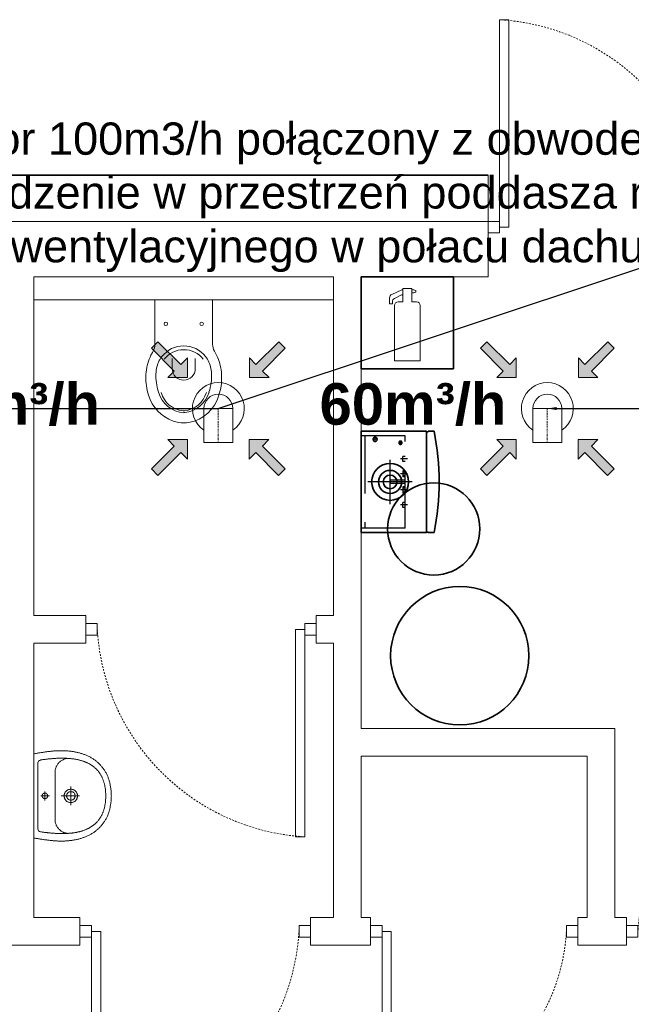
# Model space of a CAD drawing. Header units: millimetres. Extents: x -6697 to 21546, y -3389 to 18959.
# Tile 131 of 153: x 2969 to 3234, y 18508 to 18935. Entities that reach past the tile are written whole.
import ezdxf
from ezdxf import colors
from ezdxf.entities.mleader import LeaderData, LeaderLine
from ezdxf.enums import TextEntityAlignment as Align
from ezdxf.math import Vec2, Vec3

# ---------------------------------------------------------------- set-up
doc = ezdxf.new("R2010")
doc.units = ezdxf.units.MM
for name, pattern in [('DASHDOT', [1, 0.5, -0.25, 0, -0.25]), ('HIDDEN', [0.375, 0.25, -0.125]), ('JIS_02_0.7', [1.35, 0.75, -0.6])]:
    doc.linetypes.add(name, pattern=pattern)
for name, color, linetype, lineweight in [('2DH_OBP', 51, 'Continuous', 35), ('CP_AXISAC', 7, 'DASHDOT', 15), ('sciany_wew', 7, 'Continuous', 18), ('sciany_zew', 7, 'Continuous', 35), ('stolarka_mysz_drzwi', 7, 'Continuous', 5)]:
    doc.layers.add(name, color=color, linetype=linetype, lineweight=lineweight)
for name, color, linetype, lineweight, true_color in [('2DL_PRO_w', 7, 'Continuous', 15, 0xa57c00), ('2DL_SYM', 7, 'Continuous', 18, 0xffdf7f), ('ppoz', 7, 'Continuous', 35, 0xdb0000), ('sanitarka', 7, 'Continuous', 5, 0x666666), ('wyposazenie sanitarne', 7, 'Continuous', 5, 0x999999)]:
    doc.layers.add(name, color=color, linetype=linetype, lineweight=lineweight, true_color=true_color)
for name, color, linetype in [('CP_AXIS', 143, 'DASHDOT'), ('CP_HIDDE', 203, 'HIDDEN'), ('CP_UCSSPEC', 7, 'Continuous'), ('opisy w tabelce', 131, 'Continuous')]:
    doc.layers.add(name, color=color, linetype=linetype)
doc.styles.add('Arial', font='arial.ttf')
doc.styles.add('CP_ATTR', font='ROMANS.SHX')
doc.styles.add('ISO', font='isocpeur.ttf')
doc.styles.get("Standard").update_dxf_attribs({"font": 'arial.ttf'})

# ---------------------------------------------------------------- blocks, each defined once
blk = doc.blocks.new('201700_TOP')
for p, q in [((-0.125, 0), (0.125, 0)), ((-0.125, -0.193), (-0.125, 0)), ((0.125, 0), (0.125, -0.193)), ((-0.1502, -0.2585), (-0.1466, -0.2496)), ((-0.1466, -0.2496), (-0.1425, -0.2408)), ((-0.1425, -0.2408), (-0.1381, -0.232)), ((-0.1381, -0.232), (-0.1333, -0.2234)), ((-0.1026, -0.258), (-0.0987, -0.252)), ((-0.0987, -0.252), (-0.0945, -0.2462)), ((-0.05, -0.2542), (-0.05, -0.2989)), ((0.05, -0.2989), (0.05, -0.2542)), ((0.0987, -0.252), (0.0945, -0.2462)), ((0.1026, -0.258), (0.0987, -0.252)), ((0.1333, -0.2234), (0.136, -0.2282)), ((0.136, -0.2282), (0.1386, -0.233)), ((0.1386, -0.233), (0.1404, -0.2365)), ((0.1404, -0.2365), (0.1422, -0.24)), ((0.1422, -0.24), (0.1462, -0.2488)), ((0.1462, -0.2488), (0.1499, -0.2578)), ((-0.1621, -0.3044), (-0.1606, -0.2951)), ((-0.1606, -0.2951), (-0.1586, -0.2858)), ((-0.1586, -0.2858), (-0.1562, -0.2766)), ((-0.1562, -0.2766), (-0.1534, -0.2675)), ((-0.1534, -0.2675), (-0.1502, -0.2585)), ((-0.1193, -0.3057), (-0.118, -0.2983)), ((-0.118, -0.2983), (-0.1164, -0.2911)), ((-0.1164, -0.2911), (-0.1143, -0.284)), ((-0.1143, -0.284), (-0.1119, -0.2772)), ((-0.1119, -0.2772), (-0.1092, -0.2706)), ((-0.1092, -0.2706), (-0.1061, -0.2642)), ((-0.1061, -0.2642), (-0.1026, -0.258)), ((0.1061, -0.2642), (0.1026, -0.258)), ((0.1092, -0.2706), (0.1061, -0.2642)), ((0.1119, -0.2772), (0.1092, -0.2706)), ((0.1143, -0.284), (0.1119, -0.2772)), ((0.1164, -0.2911), (0.1143, -0.284)), ((0.118, -0.2983), (0.1164, -0.2911)), ((0.1193, -0.3057), (0.118, -0.2983)), ((0.1499, -0.2578), (0.1532, -0.2668)), ((0.1532, -0.2668), (0.156, -0.276)), ((0.156, -0.276), (0.1584, -0.2852)), ((0.1584, -0.2852), (0.1604, -0.2945)), ((0.1604, -0.2945), (0.1621, -0.3039)), ((-0.1644, -0.3332), (-0.1641, -0.3235)), ((-0.1644, -0.343), (-0.1644, -0.3332)), ((-0.1641, -0.3235), (-0.1633, -0.3139)), ((-0.1633, -0.3139), (-0.1621, -0.3044)), ((-0.121, -0.3312), (-0.1209, -0.3221)), ((-0.1207, -0.3404), (-0.121, -0.3312)), ((-0.1209, -0.3221), (-0.1203, -0.3134)), ((-0.12, -0.35), (-0.1207, -0.3404)), ((-0.1203, -0.3134), (-0.1193, -0.3057)), ((0.1203, -0.3134), (0.1193, -0.3057)), ((0.12, -0.35), (0.1207, -0.3404)), ((0.1209, -0.3221), (0.1203, -0.3134)), ((0.1207, -0.3404), (0.121, -0.3312)), ((0.121, -0.3312), (0.1209, -0.3221)), ((0.1621, -0.3039), (0.1633, -0.3135)), ((0.1633, -0.3135), (0.1641, -0.3231)), ((0.1641, -0.3231), (0.1644, -0.3328)), ((0.1644, -0.3328), (0.1644, -0.3427)), ((-0.1639, -0.3529), (-0.1644, -0.343)), ((-0.1631, -0.3628), (-0.1639, -0.3529)), ((-0.1618, -0.3729), (-0.1631, -0.3628)), ((-0.1602, -0.3831), (-0.1618, -0.3729)), ((-0.1581, -0.3933), (-0.1602, -0.3831)), ((-0.1188, -0.3597), (-0.12, -0.35)), ((-0.1172, -0.3698), (-0.1188, -0.3597)), ((-0.1151, -0.3801), (-0.1172, -0.3698)), ((-0.1125, -0.3906), (-0.1151, -0.3801)), ((0.1125, -0.3906), (0.1151, -0.3801)), ((0.1151, -0.3801), (0.1172, -0.3698)), ((0.1172, -0.3698), (0.1188, -0.3597)), ((0.1188, -0.3597), (0.12, -0.35)), ((0.1602, -0.3829), (0.1581, -0.3932)), ((0.1619, -0.3727), (0.1602, -0.3829)), ((0.1631, -0.3626), (0.1619, -0.3727)), ((0.164, -0.3526), (0.1631, -0.3626)), ((0.1644, -0.3427), (0.164, -0.3526)), ((-0.1556, -0.4037), (-0.1581, -0.3933)), ((-0.1527, -0.4142), (-0.1556, -0.4037)), ((-0.1095, -0.4015), (-0.1125, -0.3906)), ((0.1095, -0.4015), (0.1125, -0.3906)), ((0.1556, -0.4037), (0.1527, -0.4142)), ((0.1581, -0.3932), (0.1556, -0.4037))]:
    blk.add_line(p, q)
for centre in [(-0.0775, -0.1044), (0.0775, -0.1044)]:
    blk.add_circle(centre, 0.0075)
for centre, radius, start, end in [((-0.185, -0.193), 0.06, 329.55, 0), ((0.185, -0.193), 0.06, 180, 210.45), ((0, -0.2989), 0.05, 180, 0), ((0, -0.4497), 0.04, 263.754, 270)]:
    blk.add_arc(centre, radius, start, end)
at = {"extrusion": (0, 0, -1)}
for centre, radius, start, end in [((0, -0.3196), 0.1196, 37.842, 90), ((0, -0.3196), 0.1196, 90, 142.158), ((0, -0.3242), 0.1076, 37.842, 142.158), ((-0.0091, -0.3666), 0.1687, 280.779, 343.613), ((-0.0091, -0.3666), 0.1237, 276.246, 343.613), ((-0.0091, -0.3711), 0.1117, 276.246, 343.613), ((0.0091, -0.3666), 0.1237, 196.387, 265.7733), ((0.0091, -0.3711), 0.1117, 196.387, 263.754), ((0.0091, -0.3666), 0.1687, 196.387, 251.058), ((0, -0.4543), 0.028, 263.754, 276.246), ((0, -0.4144), 0.12, 259.221, 280.779), ((0.0091, -0.3666), 0.1687, 251.058, 259.221)]:
    blk.add_arc(centre, radius, start, end, dxfattribs=at)
blk = doc.blocks.new('umywalka60')
at = {"layer": 'sanitarka'}
blk.add_line((24.25, 6), (24.25, 6), dxfattribs=at)
for points in [[(45.51, 0), (22.8, 0), (0, 0), (-0.1, 0.42), (-0.19, 0.85), (-0.28, 1.28), (-0.36, 1.72), (-0.44, 2.15), (-0.52, 2.59), (-0.59, 3.03), (-0.67, 3.47), (-0.73, 3.92), (-0.8, 4.36), (-0.87, 4.8), (-0.93, 5.25), (-0.99, 5.69), (-1.05, 6.13), (-1.11, 6.57), (-1.17, 7.01), (-1.23, 7.45), (-1.29, 7.89), (-1.34, 8.32), (-1.4, 8.75), (-1.45, 9.17), (-1.49, 9.59), (-1.53, 10.01), (-1.57, 10.43), (-1.6, 10.85), (-1.63, 11.28), (-1.66, 11.7), (-1.68, 12.12), (-1.71, 12.54), (-1.72, 12.97), (-1.74, 13.39), (-1.75, 13.81), (-1.76, 14.24), (-1.76, 14.66), (-1.76, 15.09), (-1.75, 15.51), (-1.74, 15.93), (-1.73, 16.35), (-1.72, 16.78), (-1.69, 17.2), (-1.67, 17.62), (-1.64, 18.04), (-1.61, 18.47), (-1.57, 18.89), (-1.53, 19.31), (-1.48, 19.73), (-1.43, 20.14), (-1.37, 20.56), (-1.31, 20.98), (-1.24, 21.4), (-1.17, 21.81), (-1.09, 22.23), (-1.01, 22.64), (-0.92, 23.05), (-0.83, 23.47), (-0.74, 23.88), (-0.63, 24.29), (-0.52, 24.69), (-0.41, 25.1), (-0.29, 25.51), (-0.17, 25.91), (-0.04, 26.31), (0.1, 26.72), (0.24, 27.12), (0.39, 27.51), (0.55, 27.91), (0.71, 28.31), (0.87, 28.7), (1.05, 29.09), (1.05, 29.09), (1.23, 29.49), (1.43, 29.89), (1.63, 30.29), (1.83, 30.67), (2.05, 31.05), (2.27, 31.43), (2.49, 31.8), (2.73, 32.16), (2.97, 32.52), (3.21, 32.87), (3.47, 33.21), (3.73, 33.55), (4, 33.89), (4.27, 34.21), (4.55, 34.54), (4.84, 34.85), (5.14, 35.16), (5.44, 35.47), (5.75, 35.77), (6.06, 36.06), (6.38, 36.35), (6.71, 36.63), (7.05, 36.91), (7.4, 37.18), (7.75, 37.45), (8.1, 37.71), (8.47, 37.96), (8.84, 38.21), (9.22, 38.46), (9.58, 38.68), (9.94, 38.9), (10.31, 39.11), (10.68, 39.31), (11.06, 39.5), (11.45, 39.68), (11.84, 39.86), (12.23, 40.03), (12.63, 40.19), (13.03, 40.34), (13.43, 40.48), (13.84, 40.62), (14.25, 40.75), (14.67, 40.87), (15.09, 40.98), (15.51, 41.09), (15.93, 41.19), (16.35, 41.29), (16.78, 41.37), (17.2, 41.45), (17.63, 41.53), (18.06, 41.6), (18.49, 41.66), (18.92, 41.72), (19.35, 41.77), (19.78, 41.82), (20.21, 41.86), (20.63, 41.9), (21.06, 41.93), (21.49, 41.95), (21.91, 41.98), (22.33, 41.99), (22.75, 42.01), (22.75, 42.01), (23.18, 41.99), (23.6, 41.98), (24.02, 41.95), (24.45, 41.93), (24.88, 41.9), (25.3, 41.86), (25.73, 41.82), (26.16, 41.77), (26.59, 41.72), (27.02, 41.66), (27.45, 41.6), (27.88, 41.53), (28.31, 41.45), (28.73, 41.37), (29.16, 41.29), (29.58, 41.19), (30, 41.09), (30.42, 40.98), (30.84, 40.87), (31.25, 40.75), (31.67, 40.62), (32.07, 40.48), (32.48, 40.34), (32.88, 40.19), (33.28, 40.03), (33.67, 39.86), (34.06, 39.68), (34.45, 39.5), (34.83, 39.31), (35.2, 39.11), (35.57, 38.9), (35.93, 38.68), (36.29, 38.46), (36.29, 38.46), (36.67, 38.21), (37.04, 37.96), (37.41, 37.71), (37.76, 37.45), (38.11, 37.18), (38.46, 36.91), (38.79, 36.63), (39.12, 36.35), (39.45, 36.06), (39.76, 35.77), (40.07, 35.47), (40.37, 35.16), (40.67, 34.85), (40.96, 34.54), (41.24, 34.21), (41.51, 33.89), (41.78, 33.55), (42.04, 33.21), (42.3, 32.87), (42.54, 32.52), (42.78, 32.16), (43.02, 31.8), (43.24, 31.43), (43.46, 31.05), (43.68, 30.67), (43.88, 30.29), (44.08, 29.89), (44.28, 29.49), (44.46, 29.09), (44.46, 29.09), (44.64, 28.7), (44.8, 28.31), (44.96, 27.91), (45.12, 27.51), (45.27, 27.12), (45.41, 26.72), (45.55, 26.31), (45.68, 25.91), (45.8, 25.51), (45.92, 25.1), (46.03, 24.69), (46.14, 24.29), (46.25, 23.88), (46.34, 23.47), (46.43, 23.05), (46.52, 22.64), (46.6, 22.23), (46.68, 21.81), (46.75, 21.4), (46.82, 20.98), (46.88, 20.56), (46.94, 20.14), (46.99, 19.73), (47.03, 19.31), (47.08, 18.89), (47.12, 18.47), (47.15, 18.04), (47.18, 17.62), (47.2, 17.2), (47.22, 16.78), (47.24, 16.35), (47.25, 15.93), (47.26, 15.51), (47.27, 15.09), (47.27, 14.66), (47.26, 14.24), (47.26, 13.81), (47.25, 13.39), (47.23, 12.97), (47.22, 12.54), (47.19, 12.12), (47.17, 11.7), (47.14, 11.28), (47.11, 10.85), (47.08, 10.43), (47.04, 10.01), (47, 9.59), (46.96, 9.17), (46.91, 8.75), (46.91, 8.75), (46.85, 8.32), (46.79, 7.89), (46.74, 7.45), (46.68, 7.01), (46.62, 6.57), (46.56, 6.13), (46.5, 5.69), (46.44, 5.25), (46.37, 4.8), (46.31, 4.36), (46.24, 3.92), (46.17, 3.47), (46.1, 3.03), (46.02, 2.59), (45.95, 2.15), (45.87, 1.72), (45.78, 1.28), (45.69, 0.85), (45.6, 0.42)], [(22.75, 38.99), (23.24, 38.98), (23.72, 38.97), (24.19, 38.95), (24.66, 38.92), (25.12, 38.89), (25.57, 38.85), (26.01, 38.8), (26.45, 38.75), (26.87, 38.69), (27.3, 38.62), (27.71, 38.55), (28.12, 38.48), (28.52, 38.39), (28.92, 38.3), (29.3, 38.21), (29.69, 38.11), (30.06, 38), (30.43, 37.89), (30.79, 37.77), (31.15, 37.65), (31.5, 37.52), (31.84, 37.39), (32.17, 37.25), (32.5, 37.11), (32.83, 36.96), (33.15, 36.8), (33.46, 36.64), (33.76, 36.48), (34.06, 36.31), (34.36, 36.14), (34.64, 35.96), (34.93, 35.77), (35.2, 35.58), (35.47, 35.39), (35.74, 35.19), (36, 34.99), (36.25, 34.79), (36.5, 34.58), (36.74, 34.36), (36.98, 34.14), (37.21, 33.92), (37.44, 33.69), (37.66, 33.46), (37.87, 33.23), (38.08, 32.99), (38.29, 32.74), (38.49, 32.5), (38.68, 32.25), (38.88, 31.99), (39.06, 31.74), (39.24, 31.48), (39.42, 31.21), (39.59, 30.95), (39.75, 30.67), (39.92, 30.4), (40.07, 30.12), (40.23, 29.84), (40.37, 29.56), (40.52, 29.27), (40.66, 28.98), (40.79, 28.69), (40.92, 28.4), (41.05, 28.1), (41.17, 27.8), (41.29, 27.5), (41.4, 27.19), (41.51, 26.89), (41.62, 26.58), (41.72, 26.26), (41.82, 25.95), (41.91, 25.63), (42, 25.32), (42.09, 24.99), (42.17, 24.67), (42.25, 24.35), (42.32, 24.02), (42.4, 23.69), (42.46, 23.36), (42.53, 23.03), (42.59, 22.7), (42.65, 22.36), (42.71, 22.03), (42.76, 21.69), (42.81, 21.35), (42.85, 21.01), (42.89, 20.67), (42.93, 20.33), (42.97, 19.98), (43, 19.64), (43.03, 19.29), (43.06, 18.95), (43.09, 18.6), (43.11, 18.25), (43.13, 17.9), (43.14, 17.56), (43.16, 17.21), (43.17, 16.86), (43.18, 16.51), (43.19, 16.15), (43.19, 15.8), (43.19, 15.45), (43.19, 15.1), (43.19, 14.75), (43.19, 14.4), (43.18, 14.05), (43.17, 13.69), (43.16, 13.34), (43.15, 12.99), (43.14, 12.64), (43.12, 12.29), (43.1, 11.94), (43.08, 11.59), (43.06, 11.24), (43.04, 10.89), (43.01, 10.54), (42.99, 10.2), (42.96, 9.85), (42.93, 9.51), (42.9, 9.16), (42.87, 8.82), (42.83, 8.48), (42.8, 8.14), (42.76, 7.8), (42.73, 7.46), (42.69, 7.12), (42.65, 6.78), (42.61, 6.45), (42.57, 6.12), (42.53, 5.79), (42.48, 5.46), (42.44, 5.13), (42.4, 4.8), (42.35, 4.48), (42.31, 4.16), (42.26, 3.83), (42.21, 3.52), (42.21, 3.52), (41.99, 2.96), (41.66, 2.57), (41.21, 2.32), (40.61, 2.19), (22.75, 2.18), (4.9, 2.19), (4.3, 2.32), (3.85, 2.57), (3.52, 2.96), (3.29, 3.52), (3.25, 3.83), (3.2, 4.16), (3.16, 4.48), (3.11, 4.8), (3.07, 5.13), (3.02, 5.46), (2.98, 5.79), (2.94, 6.12), (2.9, 6.45), (2.86, 6.78), (2.82, 7.12), (2.78, 7.46), (2.75, 7.8), (2.71, 8.14), (2.68, 8.48), (2.64, 8.82), (2.61, 9.16), (2.58, 9.51), (2.55, 9.85), (2.52, 10.2), (2.5, 10.54), (2.47, 10.89), (2.45, 11.24), (2.43, 11.59), (2.41, 11.94), (2.39, 12.29), (2.37, 12.64), (2.36, 12.99), (2.35, 13.34), (2.34, 13.69), (2.33, 14.05), (2.32, 14.4), (2.32, 14.75), (2.31, 15.1), (2.31, 15.45), (2.32, 15.8), (2.32, 16.15), (2.33, 16.51), (2.34, 16.86), (2.35, 17.21), (2.36, 17.56), (2.38, 17.9), (2.4, 18.25), (2.42, 18.6), (2.45, 18.95), (2.48, 19.29), (2.51, 19.64), (2.54, 19.98), (2.58, 20.33), (2.62, 20.67), (2.66, 21.01), (2.7, 21.35), (2.75, 21.69), (2.8, 22.03), (2.86, 22.36), (2.92, 22.7), (2.98, 23.03), (3.04, 23.36), (3.11, 23.69), (3.18, 24.02), (3.26, 24.35), (3.34, 24.67), (3.42, 24.99), (3.51, 25.32), (3.6, 25.63), (3.69, 25.95), (3.79, 26.26), (3.89, 26.58), (4, 26.89), (4.11, 27.19), (4.22, 27.5), (4.34, 27.8), (4.46, 28.1), (4.59, 28.4), (4.72, 28.69), (4.85, 28.98), (4.99, 29.27), (5.14, 29.56), (5.28, 29.84), (5.44, 30.12), (5.59, 30.4), (5.75, 30.67), (5.92, 30.95), (6.09, 31.21), (6.27, 31.48), (6.45, 31.74), (6.63, 31.99), (6.82, 32.25), (7.02, 32.5), (7.22, 32.74), (7.43, 32.99), (7.64, 33.23), (7.85, 33.46), (8.07, 33.69), (8.3, 33.92), (8.53, 34.14), (8.77, 34.36), (9.01, 34.58), (9.26, 34.79), (9.51, 34.99), (9.77, 35.19), (10.04, 35.39), (10.31, 35.58), (10.58, 35.77), (10.86, 35.96), (11.15, 36.14), (11.45, 36.31), (11.75, 36.48), (12.05, 36.64), (12.36, 36.8), (12.68, 36.96), (13, 37.11), (13.33, 37.25), (13.67, 37.39), (14.01, 37.52), (14.36, 37.65), (14.72, 37.77), (15.08, 37.89), (15.45, 38), (15.82, 38.11), (16.2, 38.21), (16.59, 38.3), (16.99, 38.39), (17.39, 38.48), (17.8, 38.55), (18.21, 38.62), (18.64, 38.69), (19.06, 38.75), (19.5, 38.8), (19.94, 38.85), (20.39, 38.89), (20.85, 38.92), (21.32, 38.95), (21.79, 38.97), (22.27, 38.98), (22.75, 38.99)], [(26.36, 20.05), (26.34, 20.41), (26.3, 20.75), (26.23, 21.08), (26.14, 21.38), (26.03, 21.66), (25.9, 21.93), (25.74, 22.17), (25.57, 22.4), (25.38, 22.61), (25.18, 22.8), (24.96, 22.97), (24.73, 23.12), (24.49, 23.25), (24.24, 23.37), (23.98, 23.46), (23.71, 23.54), (23.44, 23.59), (23.17, 23.63), (22.89, 23.65), (22.62, 23.65), (22.34, 23.63), (22.07, 23.59), (21.8, 23.54), (21.53, 23.46), (21.27, 23.37), (21.02, 23.25), (20.78, 23.12), (20.55, 22.97), (20.33, 22.8), (20.13, 22.61), (19.94, 22.4), (19.77, 22.17), (19.61, 21.93), (19.48, 21.66), (19.37, 21.38), (19.28, 21.07), (19.21, 20.75), (19.17, 20.41), (19.15, 20.05), (19.17, 19.69), (19.21, 19.35), (19.28, 19.03), (19.37, 18.73), (19.48, 18.44), (19.61, 18.18), (19.77, 17.93), (19.94, 17.7), (20.13, 17.5), (20.33, 17.31), (20.55, 17.14), (20.78, 16.98), (21.02, 16.85), (21.27, 16.74), (21.53, 16.64), (21.8, 16.57), (22.07, 16.51), (22.34, 16.47), (22.62, 16.45), (22.89, 16.45), (23.17, 16.47), (23.44, 16.51), (23.71, 16.57), (23.98, 16.64), (24.24, 16.74), (24.49, 16.85), (24.73, 16.98), (24.96, 17.14), (25.18, 17.31), (25.38, 17.5), (25.57, 17.7), (25.74, 17.93), (25.9, 18.18), (26.03, 18.44), (26.14, 18.73), (26.23, 19.03), (26.3, 19.35), (26.34, 19.69), (26.36, 20.05)], [(25.05, 20.05), (25.03, 20.42), (24.96, 20.76), (24.86, 21.06), (24.71, 21.33), (24.54, 21.57), (24.34, 21.78), (24.11, 21.95), (23.86, 22.1), (23.6, 22.21), (23.32, 22.29), (23.04, 22.34), (22.75, 22.35), (22.47, 22.34), (22.18, 22.29), (21.91, 22.21), (21.65, 22.1), (21.4, 21.95), (21.17, 21.78), (20.97, 21.57), (20.8, 21.33), (20.65, 21.06), (20.55, 20.76), (20.48, 20.42), (20.45, 20.05), (20.48, 19.68), (20.55, 19.35), (20.65, 19.05), (20.8, 18.77), (20.97, 18.53), (21.17, 18.33), (21.4, 18.15), (21.65, 18.01), (21.91, 17.9), (22.19, 17.82), (22.47, 17.77), (22.75, 17.75), (23.04, 17.77), (23.32, 17.82), (23.6, 17.9), (23.86, 18.01), (24.11, 18.15), (24.34, 18.33), (24.54, 18.53), (24.71, 18.77), (24.86, 19.05), (24.96, 19.35), (25.03, 19.69), (25.05, 20.05)], [(24.25, 6), (24.25, 5.98), (24.25, 5.96), (24.25, 5.94), (24.25, 5.92), (24.25, 5.9), (24.25, 5.88), (24.25, 5.85), (24.25, 5.83), (24.24, 5.81), (24.24, 5.79), (24.24, 5.77), (24.23, 5.75), (24.23, 5.73), (24.23, 5.71), (24.22, 5.69), (24.22, 5.67), (24.21, 5.64), (24.21, 5.62), (24.2, 5.6), (24.2, 5.58), (24.19, 5.56), (24.18, 5.54), (24.18, 5.52), (24.17, 5.5), (24.16, 5.48), (24.15, 5.46), (24.15, 5.44), (24.14, 5.42), (24.13, 5.4), (24.12, 5.38), (24.11, 5.36), (24.1, 5.35), (24.09, 5.33), (24.09, 5.31), (24.08, 5.29), (24.07, 5.27), (24.05, 5.25), (24.04, 5.23), (24.03, 5.22), (24.02, 5.2), (24.01, 5.18), (24, 5.16), (23.99, 5.14), (23.97, 5.13), (23.96, 5.11), (23.95, 5.09), (23.94, 5.08), (23.92, 5.06), (23.91, 5.04), (23.9, 5.03), (23.88, 5.01), (23.87, 4.99), (23.85, 4.98), (23.84, 4.96), (23.82, 4.95), (23.81, 4.93), (23.79, 4.92), (23.78, 4.9), (23.76, 4.89), (23.75, 4.88), (23.73, 4.86), (23.71, 4.85), (23.7, 4.83), (23.68, 4.82), (23.67, 4.81), (23.65, 4.8), (23.63, 4.78), (23.61, 4.77), (23.6, 4.76), (23.58, 4.75), (23.56, 4.74), (23.54, 4.72), (23.52, 4.71), (23.51, 4.7), (23.49, 4.69), (23.47, 4.68), (23.45, 4.67), (23.43, 4.66), (23.41, 4.65), (23.39, 4.64), (23.37, 4.63), (23.35, 4.63), (23.34, 4.62), (23.32, 4.61), (23.3, 4.6), (23.28, 4.59), (23.26, 4.59), (23.24, 4.58), (23.22, 4.57), (23.2, 4.57), (23.18, 4.56), (23.15, 4.55), (23.13, 4.55), (23.11, 4.54), (23.09, 4.54), (23.07, 4.53), (23.05, 4.53), (23.03, 4.53), (23.01, 4.52), (22.99, 4.52), (22.97, 4.52), (22.95, 4.51), (22.93, 4.51), (22.9, 4.51), (22.88, 4.51), (22.86, 4.5), (22.84, 4.5), (22.82, 4.5), (22.8, 4.5), (22.78, 4.5), (22.76, 4.5), (22.74, 4.5), (22.71, 4.5), (22.69, 4.5), (22.67, 4.5), (22.65, 4.5), (22.63, 4.51), (22.61, 4.51), (22.59, 4.51), (22.57, 4.51), (22.54, 4.52), (22.52, 4.52), (22.5, 4.52), (22.48, 4.53), (22.46, 4.53), (22.44, 4.53), (22.42, 4.54), (22.4, 4.54), (22.38, 4.55), (22.36, 4.55), (22.34, 4.56), (22.32, 4.57), (22.3, 4.57), (22.28, 4.58), (22.26, 4.59), (22.24, 4.59), (22.22, 4.6), (22.2, 4.61), (22.18, 4.62), (22.16, 4.62), (22.14, 4.63), (22.12, 4.64), (22.1, 4.65), (22.08, 4.66), (22.06, 4.67), (22.04, 4.68), (22.02, 4.69), (22.01, 4.7), (21.99, 4.71), (21.97, 4.72), (21.95, 4.73), (21.93, 4.74), (21.92, 4.76), (21.9, 4.77), (21.88, 4.78), (21.86, 4.79), (21.85, 4.81), (21.83, 4.82), (21.81, 4.83), (21.8, 4.85), (21.78, 4.86), (21.76, 4.87), (21.75, 4.89), (21.73, 4.9), (21.72, 4.92), (21.7, 4.93), (21.69, 4.95), (21.67, 4.96), (21.66, 4.98), (21.64, 4.99), (21.63, 5.01), (21.62, 5.02), (21.6, 5.04), (21.59, 5.06), (21.58, 5.07), (21.56, 5.09), (21.55, 5.11), (21.54, 5.12), (21.52, 5.14), (21.51, 5.16), (21.5, 5.18), (21.49, 5.19), (21.48, 5.21), (21.47, 5.23), (21.46, 5.25), (21.45, 5.27), (21.44, 5.29), (21.43, 5.3), (21.42, 5.32), (21.41, 5.34), (21.4, 5.36), (21.39, 5.38), (21.38, 5.4), (21.37, 5.42), (21.36, 5.44), (21.36, 5.46), (21.35, 5.48), (21.34, 5.5), (21.33, 5.52), (21.33, 5.54), (21.32, 5.56), (21.31, 5.58), (21.31, 5.6), (21.3, 5.62), (21.3, 5.64), (21.29, 5.66), (21.29, 5.68), (21.28, 5.7), (21.28, 5.72), (21.28, 5.75), (21.27, 5.77), (21.27, 5.79), (21.27, 5.81), (21.26, 5.83), (21.26, 5.85), (21.26, 5.87), (21.26, 5.89), (21.26, 5.91), (21.26, 5.93), (21.26, 5.96), (21.25, 5.98), (21.25, 6), (21.25, 6.02), (21.25, 6.04), (21.26, 6.06), (21.26, 6.08), (21.26, 6.1), (21.26, 6.13), (21.26, 6.15), (21.26, 6.17), (21.27, 6.19), (21.27, 6.21), (21.27, 6.23), (21.28, 6.25), (21.28, 6.27), (21.28, 6.29), (21.29, 6.31), (21.29, 6.34), (21.3, 6.36), (21.3, 6.38), (21.31, 6.4), (21.31, 6.42), (21.32, 6.44), (21.33, 6.46), (21.33, 6.48), (21.34, 6.5), (21.35, 6.52), (21.35, 6.54), (21.36, 6.56), (21.37, 6.58), (21.38, 6.6), (21.39, 6.62), (21.4, 6.64), (21.4, 6.66), (21.41, 6.67), (21.42, 6.69), (21.43, 6.71), (21.44, 6.73), (21.45, 6.75), (21.47, 6.77), (21.48, 6.79), (21.49, 6.8), (21.5, 6.82), (21.51, 6.84), (21.52, 6.86), (21.53, 6.87), (21.55, 6.89), (21.56, 6.91), (21.57, 6.92), (21.59, 6.94), (21.6, 6.96), (21.61, 6.97), (21.63, 6.99), (21.64, 7.01), (21.66, 7.02), (21.67, 7.04), (21.68, 7.05), (21.7, 7.07), (21.72, 7.08), (21.73, 7.1), (21.75, 7.11), (21.76, 7.13), (21.78, 7.14), (21.79, 7.15), (21.81, 7.17), (21.83, 7.18), (21.84, 7.19), (21.86, 7.21), (21.88, 7.22), (21.9, 7.23), (21.91, 7.24), (21.93, 7.25), (21.95, 7.27), (21.97, 7.28), (21.98, 7.29), (22, 7.3), (22.02, 7.31), (22.04, 7.32), (22.06, 7.33), (22.08, 7.34), (22.1, 7.35), (22.12, 7.36), (22.13, 7.37), (22.15, 7.38), (22.17, 7.38), (22.19, 7.39), (22.21, 7.4), (22.23, 7.41), (22.25, 7.41), (22.27, 7.42), (22.29, 7.43), (22.31, 7.43), (22.33, 7.44), (22.35, 7.45), (22.37, 7.45), (22.4, 7.46), (22.42, 7.46), (22.44, 7.47), (22.46, 7.47), (22.48, 7.47), (22.5, 7.48), (22.52, 7.48), (22.54, 7.49), (22.56, 7.49), (22.58, 7.49), (22.6, 7.49), (22.63, 7.5), (22.65, 7.5), (22.67, 7.5), (22.69, 7.5), (22.71, 7.5), (22.73, 7.5), (22.75, 7.5), (22.77, 7.5), (22.8, 7.5), (22.82, 7.5), (22.84, 7.5), (22.86, 7.5), (22.88, 7.5), (22.9, 7.49), (22.92, 7.49), (22.94, 7.49), (22.96, 7.49), (22.99, 7.48), (23.01, 7.48), (23.03, 7.48), (23.05, 7.47), (23.07, 7.47), (23.09, 7.46), (23.11, 7.46), (23.13, 7.45), (23.15, 7.45), (23.17, 7.44), (23.19, 7.44), (23.21, 7.43), (23.23, 7.42), (23.25, 7.42), (23.27, 7.41), (23.29, 7.4), (23.31, 7.39), (23.33, 7.39), (23.35, 7.38), (23.37, 7.37), (23.39, 7.36), (23.41, 7.35), (23.43, 7.34), (23.45, 7.33), (23.47, 7.32), (23.48, 7.31), (23.5, 7.3), (23.52, 7.29), (23.54, 7.28), (23.56, 7.27), (23.58, 7.26), (23.59, 7.24), (23.61, 7.23), (23.63, 7.22), (23.64, 7.21), (23.66, 7.2), (23.68, 7.18), (23.7, 7.17), (23.71, 7.16), (23.73, 7.14), (23.74, 7.13), (23.76, 7.11), (23.78, 7.1), (23.79, 7.08), (23.81, 7.07), (23.82, 7.06), (23.84, 7.04), (23.85, 7.02), (23.87, 7.01), (23.88, 6.99), (23.89, 6.98), (23.91, 6.96), (23.92, 6.94), (23.93, 6.93), (23.95, 6.91), (23.96, 6.89), (23.97, 6.88), (23.98, 6.86), (24, 6.84), (24.01, 6.82), (24.02, 6.81), (24.03, 6.79), (24.04, 6.77), (24.05, 6.75), (24.06, 6.73), (24.07, 6.72), (24.08, 6.7), (24.09, 6.68), (24.1, 6.66), (24.11, 6.64), (24.12, 6.62), (24.13, 6.6), (24.14, 6.58), (24.15, 6.56), (24.15, 6.54), (24.16, 6.52), (24.17, 6.5), (24.18, 6.48), (24.18, 6.46), (24.19, 6.44), (24.19, 6.42), (24.2, 6.4), (24.21, 6.38), (24.21, 6.36), (24.22, 6.34), (24.22, 6.32), (24.22, 6.3), (24.23, 6.28), (24.23, 6.26), (24.24, 6.24), (24.24, 6.21), (24.24, 6.19), (24.24, 6.17), (24.25, 6.15), (24.25, 6.13), (24.25, 6.11), (24.25, 6.09), (24.25, 6.07), (24.25, 6.05), (24.25, 6.02), (24.25, 6)]]:
    blk.add_lwpolyline(points, close=True, dxfattribs=at)
for points in [[(22.75, 24.73), (22.75, 14.72)], [(9.86, 11.5), (9.37, 11.52), (8.9, 11.56), (8.44, 11.63), (8, 11.73), (7.57, 11.86), (7.16, 12), (6.76, 12.17), (6.38, 12.36), (6.02, 12.58), (5.67, 12.8), (5.34, 13.05), (5.02, 13.31), (4.73, 13.58), (4.44, 13.87), (4.18, 14.17), (3.93, 14.48), (3.71, 14.8), (3.5, 15.12), (3.3, 15.45), (3.13, 15.79), (2.98, 16.12), (2.84, 16.46), (2.72, 16.8), (2.63, 17.14), (2.55, 17.47), (2.49, 17.8), (2.45, 18.13), (2.44, 18.45), (2.44, 18.76), (2.46, 19.06)], [(27.85, 20.08), (17.66, 20.08)], [(43.05, 19.06), (43.07, 18.76), (43.07, 18.45), (43.06, 18.13), (43.02, 17.8), (42.96, 17.47), (42.88, 17.14), (42.79, 16.8), (42.67, 16.46), (42.53, 16.12), (42.38, 15.79), (42.2, 15.45), (42.01, 15.12), (41.8, 14.8), (41.57, 14.48), (41.33, 14.17), (41.07, 13.87), (40.78, 13.58), (40.49, 13.31), (40.17, 13.05), (39.84, 12.8), (39.49, 12.58), (39.13, 12.36), (38.75, 12.17), (38.35, 12), (37.94, 11.86), (37.51, 11.73), (37.07, 11.63), (36.61, 11.56), (36.14, 11.52), (35.65, 11.5)], [(35.65, 11.5), (22.75, 11.5), (9.86, 11.5)], [(20.33, 6), (25.19, 6)], [(22.75, 8.53), (22.75, 3.69)]]:
    blk.add_lwpolyline(points, dxfattribs=at)
blk = doc.blocks.new('*U154')
at = {"layer": 'stolarka_mysz_drzwi'}
for points in [[(9, 0), (9, 90), (5, 90), (5, 0)], [(0, -2.5), (5, -2.5), (5, 2.5), (0, 2.5)], [(95, -2.5), (100, -2.5), (100, 2.5), (95, 2.5)]]:
    blk.add_lwpolyline(points, close=True, dxfattribs=at)
at = {"layer": 'stolarka_mysz_drzwi', "linetype": 'JIS_02_0.7'}
blk.add_arc((-0.76, -5.76), 95.93, 3.4421, 86.5579, dxfattribs=at)
at = {"style": 'ISO', "flags": 9}
for tag, p in [('MATERIAL', (267.97, -34.59)), ('KOLOR_DRZWI', (268.38, -55.85)), ('WYPELNIENIE_DRZWI', (268.01, -77.63))]:
    blk.add_attdef(tag, p, '', height=14, dxfattribs=at)
blk = doc.blocks.new('*U152')
at = {"layer": 'stolarka_mysz_drzwi'}
for points in [[(-9, 0), (-9, 90), (-5, 90), (-5, 0)], [(-95, -2.5), (-100, -2.5), (-100, 2.5), (-95, 2.5)], [(0, -2.5), (-5, -2.5), (-5, 2.5), (0, 2.5)]]:
    blk.add_lwpolyline(points, close=True, dxfattribs=at)
at = {"layer": 'stolarka_mysz_drzwi', "linetype": 'JIS_02_0.7'}
blk.add_arc((0.76, -5.76), 95.93, 93.4421, 176.5579, dxfattribs=at)
at = {"style": 'ISO', "flags": 9}
for tag, p in [('MATERIAL', (167.97, -34.59)), ('KOLOR_DRZWI', (168.38, -55.85)), ('WYPELNIENIE_DRZWI', (168.01, -77.63))]:
    blk.add_attdef(tag, p, '', height=14, dxfattribs=at)
blk = doc.blocks.new('*U153')
at = {"layer": 'stolarka_mysz_drzwi'}
for points in [[(9, 0), (9, 90), (5, 90), (5, 0)], [(0, -2.5), (5, -2.5), (5, 2.5), (0, 2.5)], [(95, -2.5), (100, -2.5), (100, 2.5), (95, 2.5)]]:
    blk.add_lwpolyline(points, close=True, dxfattribs=at)
at = {"layer": 'stolarka_mysz_drzwi', "linetype": 'JIS_02_0.7'}
blk.add_arc((-0.76, -5.76), 95.93, 3.4421, 86.5579, dxfattribs=at)
at = {"style": 'ISO', "flags": 9}
for tag, p in [('MATERIAL', (267.97, -34.59)), ('KOLOR_DRZWI', (268.38, -55.85)), ('WYPELNIENIE_DRZWI', (268.01, -77.63))]:
    blk.add_attdef(tag, p, '', height=14, dxfattribs=at)
blk = doc.blocks.new('*U313')
at = {"layer": 'stolarka_mysz_drzwi'}
for points in [[(-9, 0), (-9, 90), (-5, 90), (-5, 0)], [(-95, -2.5), (-100, -2.5), (-100, 2.5), (-95, 2.5)], [(0, -2.5), (-5, -2.5), (-5, 2.5), (0, 2.5)]]:
    blk.add_lwpolyline(points, close=True, dxfattribs=at)
at = {"layer": 'stolarka_mysz_drzwi', "linetype": 'JIS_02_0.7'}
blk.add_arc((0.76, -5.76), 95.93, 93.4421, 176.5579, dxfattribs=at)
at = {"style": 'ISO', "flags": 9}
for tag, p in [('MATERIAL', (167.97, -34.59)), ('KOLOR_DRZWI', (168.38, -55.85)), ('WYPELNIENIE_DRZWI', (168.01, -77.63))]:
    blk.add_attdef(tag, p, '', height=14, dxfattribs=at)
blk = doc.blocks.new('*U155')
at = {"layer": 'stolarka_mysz_drzwi'}
for points in [[(-9, 0), (-9, 80), (-5, 80), (-5, 0)], [(-85, -2.5), (-90, -2.5), (-90, 2.5), (-85, 2.5)], [(0, -2.5), (-5, -2.5), (-5, 2.5), (0, 2.5)]]:
    blk.add_lwpolyline(points, close=True, dxfattribs=at)
at = {"layer": 'stolarka_mysz_drzwi', "linetype": 'JIS_02_0.7'}
blk.add_arc((0.12, -5.12), 85.27, 93.4421, 176.5579, dxfattribs=at)
at = {"style": 'ISO', "flags": 9}
for tag, p in [('MATERIAL', (167.97, -34.59)), ('KOLOR_DRZWI', (168.38, -55.85)), ('WYPELNIENIE_DRZWI', (168.01, -77.63))]:
    blk.add_attdef(tag, p, '', height=14, dxfattribs=at)
blk = doc.blocks.new('gasnica1')
blk.add_lwpolyline([(0, 0), (-40, 0), (-40, 40), (0, 40)], close=True)
at = {"lineweight": 15}
blk.add_lwpolyline([(-21.92, 34.29), (-22.41, 34.29), (-26.78, 32.32, 0.295076), (-27.72, 30.86), (-27.72, 28.27), (-26.51, 28.27), (-26.51, 29.14, -0.285357), (-25.62, 30.58), (-22.49, 32.12), (-22.4, 32.12, -0.414214), (-21.92, 31.64)], format="xyb", dxfattribs=at)
blk.add_lwpolyline([(-25.6, 3.48), (-20, 3.48), (-14.4, 3.48), (-14.4, 27.48, 0.414214), (-16, 29.08), (-18.08, 29.08), (-18.08, 34.84), (-20, 34.84), (-21.92, 34.84), (-21.92, 29.08), (-24, 29.08, 0.414214), (-25.6, 27.48)], format="xyb", close=True, dxfattribs=at)
blk.add_lwpolyline([(-18.08, 32.98), (-17.18, 32.98), (-16.35, 33.31), (-16.35, 33.63), (-16.35, 33.96), (-17.18, 34.29), (-18.08, 34.29)], dxfattribs=at)
blk = doc.blocks.new('cp_ucs2d')
at = {"layer": 'Defpoints'}
blk.add_line((0, 0), (0, 0), dxfattribs=at)
blk.add_point((0, 0), dxfattribs=at)
blk = doc.blocks.new('2d_ecoprovcw_226n1u3g2h')
for p, q in [((-0.22, 0), (0.22, 0)), ((-0.22, -0.283), (-0.22, 0)), ((0.22, 0), (0.22, -0.283)), ((0.22, -0.283), (-0.22, -0.283)), ((-0.218, -0.29), (-0.22, -0.29)), ((-0.22, -0.316), (-0.22, -0.29)), ((-0.218, -0.283), (-0.218, -0.29)), ((0.218, -0.29), (0.218, -0.283)), ((0.22, -0.29), (0.218, -0.29)), ((0.22, -0.29), (0.22, -0.316))]:
    blk.add_line(p, q)
at = {"extrusion": (0, 0, -1)}
for radius in [0.08, 0.05, 0.03]:
    blk.add_circle((0, -0.125), radius, dxfattribs=at)
blk.add_arc((0, 0.773), 1.111, 258.5788, 281.4212, dxfattribs=at)
at = {"layer": 'CP_AXIS'}
for p, q in [((0, -0.221), (0, -0.029)), ((0.1736, -0.06), (0.1964, -0.06)), ((0.185, -0.0714), (0.185, -0.0486)), ((-0.096, -0.125), (0.096, -0.125)), ((0, -0.2), (0, -0.115)), ((-0.1, -0.2), (-0.1, -0.17)), ((-0.035, -0.2), (-0.035, -0.17)), ((0.035, -0.2), (0.035, -0.17)), ((0.1, -0.2), (0.1, -0.17)), ((0.161, -0.17), (0.179, -0.17)), ((0.17, -0.179), (0.17, -0.161))]:
    blk.add_line(p, q, dxfattribs=at)
at = {"layer": 'CP_HIDDE'}
for p, q in [((-0.2, -0.19), (-0.2, 0)), ((0.2, -0.19), (0.2, 0)), ((0.2, -0.015), (-0.2, -0.015)), ((0.0075, -0.125), (-0.0075, -0.125)), ((-0.0075, -0.19), (-0.0075, -0.125)), ((0.0075, -0.19), (0.0075, -0.125)), ((-0.2, -0.19), (0.2, -0.19)), ((-0.111, -0.19), (-0.111, -0.18)), ((-0.111, -0.18), (-0.089, -0.18)), ((-0.089, -0.19), (-0.089, -0.18)), ((-0.0215, -0.18), (-0.0485, -0.18)), ((-0.0485, -0.19), (-0.0485, -0.18)), ((-0.0425, -0.18), (-0.0425, -0.19)), ((-0.0275, -0.19), (-0.0275, -0.18)), ((-0.0215, -0.19), (-0.0215, -0.18)), ((0.0485, -0.18), (0.0215, -0.18)), ((0.0215, -0.19), (0.0215, -0.18)), ((0.0275, -0.18), (0.0275, -0.19)), ((0.0425, -0.19), (0.0425, -0.18)), ((0.0485, -0.19), (0.0485, -0.18)), ((0.089, -0.19), (0.089, -0.18)), ((0.089, -0.18), (0.111, -0.18)), ((0.111, -0.19), (0.111, -0.18))]:
    blk.add_line(p, q, dxfattribs=at)
at = {"layer": 'CP_HIDDE', "extrusion": (0, 0, -1)}
for centre, radius in [((-0.185, -0.06), 0.0095), ((-0.17, -0.17), 0.0075)]:
    blk.add_circle(centre, radius, dxfattribs=at)
at = {"layer": 'CP_UCSSPEC', "xscale": 0.001, "yscale": 0.001, "zscale": 0.001}
for p in [(0.185, -0.06), (0, -0.125), (0, -0.125), (0, -0.125), (0.17, -0.17)]:
    blk.add_blockref('cp_ucs2d', p, dxfattribs=at)
at = {"layer": 'CP_UCSSPEC', "xscale": 0.001, "yscale": 0.001, "zscale": 0.001, "rotation": 90}
for p in [(0, -0.125), (-0.1, -0.18), (-0.035, -0.18), (0.035, -0.18), (0.1, -0.18)]:
    blk.add_blockref('cp_ucs2d', p, dxfattribs=at)
at = {"linetype": 'ByBlock', "style": 'CP_ATTR', "flags": 9}
for tag, p in [('NAME', (-0.22, 0.0006)), ('NUMBER', (-0.22, 0.0005)), ('GROUP', (-0.22, 0.0004)), ('ARTICLE', (-0.22, 0.0003)), ('PRODUCT-TYPE', (-0.22, 0.0002)), ('ORDER-NO', (-0.22, 0.0001)), ('PRODUCER', (-0.22, 0)), ('TEMPERATURE', (-0.2197, 0.0006)), ('FLOW', (-0.2196, 0.0004)), ('CHARACTER', (-0.2196, 0.0003)), ('OTHER', (-0.2195, 0.0005)), ('POWER', (-0.2195, 0.0001)), ('VOLTAGE', (-0.2195, 0)), ('PN', (-0.2193, 0.0004)), ('DN', (-0.2193, 0.0002)), ('EFFICIENCY', (-0.0919, -0.019)), ('OTHER1', (-0.0918, -0.0189)), ('PIPE_CONNECTIONS', (-0.0918, -0.0191)), ('EXHAUST_CONNECTIONS', (-0.0918, -0.0192)), ('OTHER2', (-0.0914, -0.0189)), ('FUEL', (-0.0914, -0.019))]:
    blk.add_attdef(tag, text='', height=0.00005, dxfattribs=at).set_placement(p, align=Align.MIDDLE_LEFT)
blk = doc.blocks.new('parter')
at = {"layer": '2DH_OBP'}
for centre, radius in [((723.43, 1148.58), 20), ((734.73, 1093.58), 30)]:
    blk.add_circle(centre, radius, dxfattribs=at)
at = {"layer": 'sciany_wew'}
for points in [[(747, 1282), (747, 1302)], [(747, 1282), (44, 1282), (20, 1282), (20, 818)], [(737, 1258), (747, 1258), (747, 1282), (737, 1282)], [(550, 1111), (550, 1258), (680, 1258)], [(680, 1258), (680, 1111)], [(692, 1258), (747, 1258)], [(692, 1062), (692, 1258)], [(550, 1099), (572.5, 1099), (572.5, 1111), (550, 1111)], [(680, 1099), (672.5, 1099), (672.5, 1111), (680, 1111)], [(550, 980), (550, 1099)], [(680, 1099), (680, 980)], [(802, 980), (802, 1062), (692, 1062)], [(692, 980), (692, 1050)], [(790, 980), (790, 1050), (692, 1050)], [(550, 980), (560, 980)], [(550, 968), (570, 968), (570, 980), (550, 980)], [(670, 980), (680, 980)], [(680, 968), (670, 968), (670, 980), (680, 980)], [(692, 980), (696, 980), (696, 968), (670, 968)], [(807, 980), (807, 968), (786, 968), (786, 980), (790, 980)], [(807, 980), (802, 980)], [(528, 968), (560, 968)]]:
    blk.add_lwpolyline(points, dxfattribs=at)
at = {"layer": 'sciany_zew'}
blk.add_lwpolyline([(747, 1302), (44, 1302), (0, 1302), (0, 1168)], dxfattribs=at)
at = {"layer": 'wyposazenie sanitarne'}
blk.add_lwpolyline([(550, 1258), (550, 1248), (680, 1248), (680, 1258)], dxfattribs=at)
at = {"layer": '2DH_OBP', "xscale": 100, "yscale": 100, "zscale": 100, "rotation": 90}
blk.add_blockref('2d_ecoprovcw_226n1u3g2h', (692, 1168.97), dxfattribs=at)
at = {"layer": 'ppoz'}
blk.add_blockref('gasnica1', (732, 1218), dxfattribs=at)
at = {"layer": 'sanitarka', "xscale": -100, "yscale": 100, "zscale": 100}
blk.add_blockref('201700_TOP', (615, 1248), dxfattribs=at)
at = {"layer": 'sanitarka', "xscale": -0.8, "yscale": 0.8, "zscale": 0.8, "rotation": 270}
blk.add_blockref('umywalka60', (550, 1014.56), dxfattribs=at)
at = {"layer": 'sciany_wew'}
for name, p in [('*U154', (747, 1279.5)), ('*U313', (907, 974))]:
    blk.add_blockref(name, p, dxfattribs=at)
at = {"layer": 'sciany_wew', "rotation": 180}
for name, p in [('*U153', (672.5, 1105)), ('*U152', (570, 974)), ('*U155', (696, 974))]:
    blk.add_blockref(name, p, dxfattribs=at)
blk = doc.blocks.new('CPLS_454')
blk.add_hatch(color=256).paths.add_polyline_path([(0.5, 0), (0.2, 0.3), (0.2, 0.1), (-0.5, 0.1), (-0.5, -0.1), (0.2, -0.1), (0.2, -0.3)])
for p, q in [((0.2, 0.1), (0.2, 0.3)), ((0.2, 0.3), (0.5, 0)), ((-0.5, -0.1), (-0.5, 0.1)), ((-0.5, 0.1), (0.2, 0.1)), ((-0.5, -0.1), (-0.5, 0.1)), ((0.5, 0), (0.2, -0.3)), ((0.2, -0.1), (-0.5, -0.1)), ((0.2, -0.3), (0.2, -0.1))]:
    blk.add_line(p, q)
blk = doc.blocks.new('*U346')
for p, q in [((0, -6.25), (0, 6.25)), ((0, 6.25), (14.77, 6.25)), ((14.77, 6.25), (14.77, -6.25)), ((14.77, -6.25), (0, -6.25))]:
    blk.add_line(p, q)
at = {"layer": 'CP_AXISAC'}
blk.add_line((0, 0), (14.77, 0), dxfattribs=at)
at = {"linetype": 'ByBlock', "style": 'CP_ATTR', "flags": 9}
for tag in ['NAME', 'PRODUCER', 'PRODUCT-TYPE', 'ARTICLE', 'FLOW', 'OTHER']:
    blk.add_attdef(tag, (0, 0), '', height=0.0001, dxfattribs=at)
blk = doc.blocks.new('*U362')
for p, q in [((0, -6.25), (0, 6.25)), ((0, 6.25), (14.77, 6.25)), ((14.77, 6.25), (14.77, -6.25)), ((14.77, -6.25), (0, -6.25))]:
    blk.add_line(p, q)
at = {"layer": 'CP_AXISAC'}
blk.add_line((0, 0), (14.77, 0), dxfattribs=at)
at = {"linetype": 'ByBlock', "style": 'CP_ATTR', "flags": 9}
for tag in ['NAME', 'PRODUCER', 'PRODUCT-TYPE', 'ARTICLE', 'FLOW', 'OTHER']:
    blk.add_attdef(tag, (0, 0), '', height=0.0001, dxfattribs=at)

msp = doc.modelspace()

# ---------------------------------------------------------------- linework, layer by layer
at = {"layer": '2DL_PRO_w'}
for centre, radius, start, end in [((3054.7, 18766.37), 11.25, 303.749, 236.251), ((3197.4, 18766.37), 11.25, 303.749, 236.251), ((3054.7, 18766.37), 6.25, 0, 180), ((3197.4, 18766.37), 6.25, 0, 180)]:
    msp.add_arc(centre, radius, start, end, dxfattribs=at)

# ---------------------------------------------------------------- block references
at = {"layer": '2DL_PRO_w', "rotation": 270}
for name, p in [('*U346', (3054.7, 18766.37)), ('*U362', (3197.4, 18766.37))]:
    msp.add_blockref(name, p, dxfattribs=at)
at = {"layer": '2DL_SYM'}
for p, xscale, yscale, zscale, rotation in [((3034.19, 18786.88), 20.00000000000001, 20.00000000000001, 20.00000000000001, 315), ((3075.27, 18786.88), -20.00000000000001, 20, 20, 45.00000000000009), ((3176.89, 18786.88), 20.00000000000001, 20.00000000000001, 20.00000000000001, 315), ((3217.96, 18786.88), -20.00000000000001, 20, 20, 45.00000000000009), ((3034.19, 18745.86), -20.00000000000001, 20, 20, 225), ((3075.21, 18745.86), 20.00000000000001, 20.00000000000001, 20.00000000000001, 135), ((3176.89, 18745.86), -20.00000000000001, 20, 20, 225), ((3217.91, 18745.86), 20.00000000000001, 20.00000000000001, 20.00000000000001, 135)]:
    msp.add_blockref('CPLS_454', p, dxfattribs=dict(at, xscale=xscale, yscale=yscale, zscale=zscale, rotation=rotation))
at = {"layer": 'sciany_wew'}
msp.add_blockref('parter', (2424.7, 17565.56), dxfattribs=at)

# ---------------------------------------------------------------- texts
at = {"layer": 'opisy w tabelce', "char_height": 18, "width": 136.8019, "attachment_point": 9, "line_spacing_factor": 0.9, "style": 'Arial'}
for insert in [(3003.35, 18758.84), (3179.65, 18758.84)]:
    msp.add_mtext('{\\fArial|b1|i0|c238|p34;60m³/h}', dxfattribs=dict(at, insert=insert))

# ---------------------------------------------------------------- leaders
at = {"layer": 'sciany_wew'}
ml = msp.add_multileader_mtext('Standard', dxfattribs=at)
ml.set_content('wentylator 100m3/h połączony z obwodem oświetlenia, wyprowadzenie w przestrzeń poddasza rurą spiro, montaż kominka wentylacyjnego w połacu dachu', color=256)
ml.set_leader_properties()
ml.build(insert=Vec2(0, 0))
ctx = ml.context
ctx.base_point, ctx.char_height, ctx.plane_origin = Vec3(2884.27, 18881.41), 14, Vec3(2690.7, 18783.56)
notes = []
notes.append((ctx, [(1, (1, 1, 0), (3400.2, 18881.41), (-1, 0), 8, [(3, [(2608.4, 18709.39), (2608.4, 18509.39), (2878.4, 18766.37), (3054.7, 18766.37)], 0, []), (5, [(3197.4, 18766.37), (3414.4, 18766.37)], 0, [])])]))
ctx.mtext.insert, ctx.mtext.width, ctx.mtext.flow_direction = Vec3(2886.27, 18890.47), 561.4581, 5
for ctx, leaders in notes:
    for number, flags, end, landing, length, lines in leaders:
        leader = LeaderData()
        leader.index, (leader.has_last_leader_line, leader.has_dogleg_vector, leader.attachment_direction) = number, flags
        leader.last_leader_point, leader.dogleg_vector, leader.dogleg_length = Vec3(end), Vec3(landing), length
        for number, points, colour, breaks in lines:
            line = LeaderLine()
            line.index, line.vertices, line.color, line.breaks = number, Vec3.list(points), colors.encode_raw_color(colour), breaks
            leader.lines.append(line)
        ctx.leaders.append(leader)

doc.saveas('drawing.dxf')
